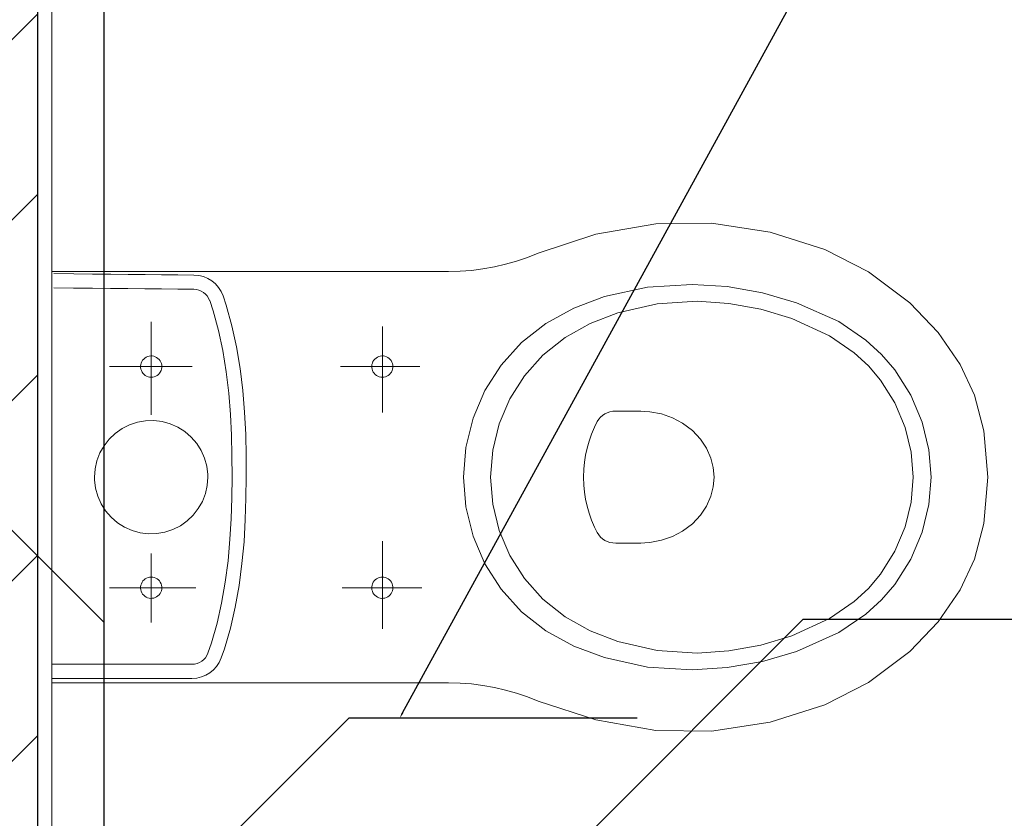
# Model space of a CAD drawing. Header units: millimetres. Extents: x -52968 to 399385, y -141133 to 110561.
# Tile 53 of 146: x 68517 to 69212, y -107174 to -106610. Entities that reach past the tile are written whole.
import ezdxf
from ezdxf import colors
from ezdxf.entities.mleader import LeaderData, LeaderLine
from ezdxf.math import Vec2, Vec3

# ---------------------------------------------------------------- set-up
doc = ezdxf.new("R2010")
doc.units = ezdxf.units.MM
doc.layers.add('_xref', color=250, linetype='Continuous')
for name, color, linetype, lineweight in [('RR_IWK_KS', 19, 'Kanalizacja', 30), ('RR_IWK_opisy', 7, 'Continuous', 0), ('RR_ks_podposadzkowa', 32, 'Kanalizacja', 30), ('SIM-Wegliniec-21.07.2025-Parter$0$Nowe_A-Armatura_Nr_pióra__2', 250, 'Continuous', 0), ('SIM-Wegliniec-21.07.2025-Parter$0$Nowe_A-Posadzki_Nr_pióra__89', 250, 'Continuous', 0), ('SIM-Wegliniec-21.07.2025-Parter$0$Nowe_A-Strefy-Parter_Nr_pióra__94', 250, 'Continuous', 0), ('SIM-Wegliniec-21.07.2025-Parter$0$Nowe_A-Ściany-Działowe', 250, 'Continuous', 0), ('SIM-Wegliniec-21.07.2025-Parter$0$Nowe_A-Ściany-Działowe_Nr_pióra__27', 250, 'Continuous', 0), ('SIM-Wegliniec-21.07.2025-Parter$0$Nowe_A-Ściany-Działowe_Nr_pióra__47', 250, 'Continuous', 0)]:
    doc.layers.add(name, color=color, linetype=linetype, lineweight=lineweight)
doc.styles.add('Garamond', font='GARA.TTF')
doc.styles.get("Standard").update_dxf_attribs({"font": 'arial.ttf'})
doc.linetypes.add('Kanalizacja', pattern='A,25,0,["◄",Standard,S=5,R=0,X=-5,Y=-2.5],0', length=25)

# ---------------------------------------------------------------- blocks, each defined once
blk = doc.blocks.new('SIM-Wegliniec-21.07.2025-Parter')
at = {"layer": 'SIM-Wegliniec-21.07.2025-Parter$0$Nowe_A-Ściany-Działowe', "linetype": 'Continuous', "lineweight": 0}
h = blk.add_hatch(dxfattribs=at)
h.set_pattern_fill('Bloczki_ceramiczne', color=256, style=0, pattern_type=2)
h.set_pattern_definition([(45, (0, 0), (-63.63961, 63.63961), [])])
h.paths.add_polyline_path([(68530.09, -107252.97), (68530.09, -105252.6), (68415.09, -105252.6), (68415.09, -107252.97)])
at = {"layer": 'SIM-Wegliniec-21.07.2025-Parter$0$Nowe_A-Ściany-Działowe', "linetype": 'Continuous', "lineweight": 0, "true_color": 0x000000}
h = blk.add_hatch(dxfattribs=at)
h.set_pattern_fill('Tynk', color=18, style=0, pattern_type=2)
h.set_pattern_definition([(0, (0, 0), (0, 86.60254), [0, -50]), (0, (25, 43.3), (0, 86.60254), [0, -50])])
h.paths.add_polyline_path([(68540.09, -107252.97), (68540.09, -105252.6), (68530.09, -105252.6), (68530.09, -107252.97)])
at = {"layer": 'SIM-Wegliniec-21.07.2025-Parter$0$Nowe_A-Armatura_Nr_pióra__2', "linetype": 'Continuous', "lineweight": 13}
for p, q in [((68923.66, -106761.65), (68965.96, -106754.26)), ((68965.96, -106754.26), (69005.21, -106753.81)), ((69005.21, -106753.81), (69046.57, -106760.19)), ((68883.05, -106774.88), (68923.66, -106761.65)), ((69046.57, -106760.19), (69085.2, -106772.41)), ((68875.48, -106777.92), (68883.05, -106774.88)), ((69085.2, -106772.41), (69115.86, -106788.09)), ((68844.06, -106786.08), (68852.06, -106784.64)), ((68852.06, -106784.64), (68859.97, -106782.8)), ((68859.97, -106782.8), (68867.78, -106780.56)), ((68867.78, -106780.56), (68875.48, -106777.92)), ((68540.09, -106787.94), (68540.09, -106806.07)), ((68540.09, -106787.94), (68575.05, -106787.94)), ((68541.49, -106789.4), (68555.46, -106789.54)), ((68555.46, -106789.54), (68568.78, -106789.67)), ((68568.78, -106789.67), (68581.54, -106789.8)), ((68575.05, -106787.94), (68610, -106787.94)), ((68581.54, -106789.8), (68593.83, -106789.92)), ((68593.83, -106789.92), (68605.76, -106790.04)), ((68605.76, -106790.04), (68617.4, -106790.15)), ((68610, -106787.94), (68644.96, -106787.94)), ((68617.4, -106790.15), (68628.85, -106790.26)), ((68628.85, -106790.26), (68640.22, -106790.37)), ((68640.22, -106790.37), (68643.63, -106790.67)), ((68643.63, -106790.67), (68646.9, -106791.48)), ((68644.96, -106787.94), (68679.91, -106787.94)), ((68646.9, -106791.48), (68649.97, -106792.76)), ((68679.91, -106787.94), (68714.87, -106787.94)), ((68714.87, -106787.94), (68749.83, -106787.94)), ((68749.83, -106787.94), (68784.78, -106787.94)), ((68784.78, -106787.94), (68819.74, -106787.94)), ((68819.74, -106787.94), (68827.89, -106787.73)), ((68827.89, -106787.73), (68836, -106787.11)), ((68836, -106787.11), (68844.06, -106786.08)), ((69115.86, -106788.09), (69144.96, -106809.93)), ((68649.97, -106792.76), (68652.8, -106794.48)), ((68652.8, -106794.48), (68655.35, -106796.61)), ((68655.35, -106796.61), (68657.55, -106799.1)), ((68991.51, -106796.94), (68960.17, -106798.93)), ((69016.24, -106798.57), (68991.51, -106796.94)), ((68541.39, -106799.4), (68555.36, -106799.54)), ((68555.36, -106799.54), (68568.68, -106799.67)), ((68568.68, -106799.67), (68581.44, -106799.8)), ((68581.44, -106799.8), (68593.73, -106799.92)), ((68593.73, -106799.92), (68605.66, -106800.03)), ((68605.66, -106800.03), (68617.3, -106800.15)), ((68617.3, -106800.15), (68628.76, -106800.26)), ((68628.76, -106800.26), (68640.12, -106800.37)), ((68640.12, -106800.37), (68641.98, -106800.54)), ((68641.98, -106800.54), (68643.76, -106800.98)), ((68643.76, -106800.98), (68645.44, -106801.68)), ((68645.44, -106801.68), (68646.99, -106802.61)), ((68646.99, -106802.61), (68648.37, -106803.77)), ((68648.37, -106803.77), (68649.57, -106805.13)), ((68649.57, -106805.13), (68650.57, -106806.68)), ((68657.55, -106799.1), (68659.37, -106801.93)), ((68659.37, -106801.93), (68660.75, -106805.07)), ((68662.91, -106811.51), (68660.76, -106805.08)), ((68960.17, -106798.93), (68929.63, -106805.62)), ((69041.1, -106802.9), (69016.24, -106798.57)), ((69065.24, -106809.89), (69041.1, -106802.9)), ((68540.09, -106806.07), (68540.09, -106824.19)), ((68650.57, -106806.68), (68651.32, -106808.39)), ((68653.72, -106815.61), (68651.34, -106808.44)), ((68667.01, -106826.1), (68662.91, -106811.51)), ((68929.63, -106805.62), (68908.1, -106813.72)), ((68966.77, -106810.75), (68939.17, -106817.02)), ((68995.1, -106808.86), (68966.77, -106810.75)), ((69017.45, -106810.39), (68995.1, -106808.86)), ((69039.92, -106814.44), (69017.45, -106810.39)), ((69094.87, -106823.26), (69065.24, -106809.89)), ((69144.96, -106809.93), (69165.11, -106830.93)), ((68657.56, -106829.6), (68653.72, -106815.61)), ((68908.1, -106813.72), (68888.41, -106824.5)), ((68939.17, -106817.02), (68919.71, -106824.56)), ((69061.74, -106820.95), (69039.92, -106814.44)), ((68540.09, -106824.19), (68540.09, -106842.32)), ((68610.09, -106852.96), (68610.09, -106823.45)), ((68670.19, -106841.03), (68667.01, -106826.1)), ((68888.41, -106824.5), (68871.17, -106837.97)), ((68919.71, -106824.56), (68901.92, -106834.51)), ((69088.52, -106833.32), (69061.74, -106820.95)), ((69114.09, -106836.27), (69094.87, -106823.26)), ((68660.52, -106843.69), (68657.56, -106829.6)), ((68773.09, -106834.16), (68773.09, -106826.57)), ((69165.11, -106830.93), (69180.45, -106853.4)), ((68773.09, -106841.74), (68773.09, -106834.16)), ((68871.17, -106837.97), (68856.77, -106853.93)), ((68901.92, -106834.51), (68886.33, -106846.85)), ((69105.89, -106845.27), (69088.52, -106833.32)), ((69125.05, -106846.32), (69114.09, -106836.27)), ((68540.09, -106842.32), (68540.09, -106860.44)), ((68663.02, -106858.64), (68660.52, -106843.69)), ((68672.79, -106856.34), (68670.19, -106841.03)), ((68773.09, -106849.33), (68773.09, -106841.74)), ((68886.33, -106846.85), (68873.32, -106861.39)), ((69115.8, -106854.44), (69105.89, -106845.27)), ((69134.48, -106857.3), (69125.05, -106846.32)), ((68602.74, -106853.48), (68602.6, -106854.58)), ((68603.04, -106852.42), (68602.74, -106853.48)), ((68603.48, -106851.41), (68603.04, -106852.42)), ((68604.07, -106850.48), (68603.48, -106851.41)), ((68604.79, -106849.64), (68604.07, -106850.48)), ((68605.62, -106848.92), (68604.79, -106849.64)), ((68606.56, -106848.34), (68605.62, -106848.92)), ((68607.57, -106847.89), (68606.56, -106848.34)), ((68608.63, -106847.59), (68607.57, -106847.89)), ((68609.72, -106847.45), (68608.63, -106847.59)), ((68610.82, -106847.48), (68609.72, -106847.45)), ((68610.09, -106870.48), (68610.09, -106852.96)), ((68611.91, -106847.67), (68610.82, -106847.48)), ((68612.96, -106848.02), (68611.91, -106847.67)), ((68613.94, -106848.52), (68612.96, -106848.02)), ((68614.85, -106849.15), (68613.94, -106848.52)), ((68615.65, -106849.91), (68614.85, -106849.15)), ((68616.32, -106850.78), (68615.65, -106849.91)), ((68616.86, -106851.74), (68616.32, -106850.78)), ((68617.26, -106852.77), (68616.86, -106851.74)), ((68617.51, -106853.84), (68617.26, -106852.77)), ((68617.59, -106854.94), (68617.51, -106853.84)), ((68765.74, -106853.48), (68765.6, -106854.57)), ((68766.04, -106852.42), (68765.74, -106853.48)), ((68766.48, -106851.41), (68766.04, -106852.42)), ((68767.07, -106850.47), (68766.48, -106851.41)), ((68767.79, -106849.64), (68767.07, -106850.47)), ((68768.62, -106848.92), (68767.79, -106849.64)), ((68769.56, -106848.33), (68768.62, -106848.92)), ((68770.57, -106847.89), (68769.56, -106848.33)), ((68771.63, -106847.59), (68770.57, -106847.89)), ((68772.72, -106847.45), (68771.63, -106847.59)), ((68773.82, -106847.48), (68772.72, -106847.45)), ((68773.09, -106856.91), (68773.09, -106849.33)), ((68774.91, -106847.67), (68773.82, -106847.48)), ((68775.96, -106848.02), (68774.91, -106847.67)), ((68776.94, -106848.51), (68775.96, -106848.02)), ((68777.85, -106849.14), (68776.94, -106848.51)), ((68778.65, -106849.9), (68777.85, -106849.14)), ((68779.32, -106850.77), (68778.65, -106849.9)), ((68779.86, -106851.74), (68779.32, -106850.77)), ((68780.26, -106852.77), (68779.86, -106851.74)), ((68780.51, -106853.84), (68780.26, -106852.77)), ((68780.59, -106854.94), (68780.51, -106853.84)), ((68856.77, -106853.93), (68845.37, -106871.91)), ((69180.45, -106853.4), (69190.54, -106875.16)), ((68540.09, -106860.44), (68540.09, -106878.57)), ((68580.62, -106854.94), (68587.91, -106854.94)), ((68587.91, -106854.94), (68595.2, -106854.94)), ((68595.2, -106854.94), (68602.5, -106854.94)), ((68602.5, -106854.94), (68609.79, -106854.94)), ((68602.6, -106854.58), (68602.63, -106855.68)), ((68602.63, -106855.68), (68602.82, -106856.76)), ((68602.82, -106856.76), (68603.17, -106857.81)), ((68603.17, -106857.81), (68603.66, -106858.8)), ((68603.66, -106858.8), (68604.29, -106859.7)), ((68604.29, -106859.7), (68605.05, -106860.5)), ((68605.05, -106860.5), (68605.92, -106861.17)), ((68609.79, -106854.94), (68617.08, -106854.94)), ((68614.26, -106861.17), (68615.13, -106860.5)), ((68615.13, -106860.5), (68615.88, -106859.7)), ((68615.88, -106859.7), (68616.52, -106858.8)), ((68616.52, -106858.8), (68617.01, -106857.81)), ((68617.01, -106857.81), (68617.36, -106856.76)), ((68617.08, -106854.94), (68624.37, -106854.94)), ((68617.36, -106856.76), (68617.55, -106855.68)), ((68617.55, -106855.68), (68617.59, -106854.94)), ((68624.37, -106854.94), (68631.66, -106854.94)), ((68631.66, -106854.94), (68638.95, -106854.94)), ((68664.84, -106873.68), (68663.02, -106858.64)), ((68674.7, -106871.73), (68672.79, -106856.34)), ((68743.62, -106854.94), (68750.61, -106854.94)), ((68750.61, -106854.94), (68757.59, -106854.94)), ((68757.59, -106854.94), (68764.58, -106854.94)), ((68764.58, -106854.94), (68771.57, -106854.94)), ((68765.6, -106854.57), (68765.63, -106855.67)), ((68765.63, -106855.67), (68765.82, -106856.76)), ((68765.82, -106856.76), (68766.17, -106857.81)), ((68766.17, -106857.81), (68766.66, -106858.79)), ((68766.66, -106858.79), (68767.29, -106859.7)), ((68767.29, -106859.7), (68768.05, -106860.5)), ((68768.05, -106860.5), (68768.92, -106861.17)), ((68771.57, -106854.94), (68778.55, -106854.94)), ((68773.09, -106864.49), (68773.09, -106856.91)), ((68777.26, -106861.17), (68778.13, -106860.5)), ((68778.13, -106860.5), (68778.88, -106859.7)), ((68778.55, -106854.94), (68785.54, -106854.94)), ((68778.88, -106859.7), (68779.52, -106858.79)), ((68779.52, -106858.79), (68780.01, -106857.81)), ((68780.01, -106857.81), (68780.36, -106856.76)), ((68780.36, -106856.76), (68780.55, -106855.67)), ((68780.55, -106855.67), (68780.59, -106854.94)), ((68785.54, -106854.94), (68792.52, -106854.94)), ((68792.52, -106854.94), (68799.51, -106854.94)), ((69124.32, -106864.44), (69115.8, -106854.44)), ((69145.8, -106875.14), (69134.48, -106857.3)), ((68605.92, -106861.17), (68606.89, -106861.71)), ((68606.89, -106861.71), (68607.92, -106862.11)), ((68607.92, -106862.11), (68608.99, -106862.36)), ((68608.99, -106862.36), (68610.09, -106862.44)), ((68610.09, -106862.44), (68611.19, -106862.36)), ((68611.19, -106862.36), (68612.26, -106862.11)), ((68612.26, -106862.11), (68613.29, -106861.71)), ((68613.29, -106861.71), (68614.26, -106861.17)), ((68768.92, -106861.17), (68769.89, -106861.71)), ((68769.89, -106861.71), (68770.92, -106862.11)), ((68770.92, -106862.11), (68771.99, -106862.36)), ((68771.99, -106862.36), (68773.09, -106862.44)), ((68773.09, -106862.44), (68774.19, -106862.36)), ((68773.09, -106872.08), (68773.09, -106864.49)), ((68774.19, -106862.36), (68775.26, -106862.11)), ((68775.26, -106862.11), (68776.29, -106861.71)), ((68776.29, -106861.71), (68777.26, -106861.17)), ((68873.32, -106861.39), (68863.01, -106877.72)), ((69134.55, -106880.63), (69124.32, -106864.44)), ((68610.09, -106888.99), (68610.09, -106870.48)), ((68666.07, -106888.8), (68664.84, -106873.68)), ((68675.99, -106887.19), (68674.7, -106871.73)), ((68773.09, -106879.66), (68773.09, -106872.08)), ((68845.37, -106871.91), (68837.07, -106891.41)), ((68540.09, -106878.57), (68540.09, -106896.69)), ((68773.09, -106887.24), (68773.09, -106879.66)), ((68863.01, -106877.72), (68855.52, -106895.38)), ((69141.77, -106897.8), (69134.55, -106880.63)), ((69153.79, -106894.09), (69145.8, -106875.14)), ((69190.54, -106875.16), (69197.34, -106900.34)), ((68666.74, -106903.28), (68666.07, -106888.8)), ((68676.73, -106902.9), (68675.99, -106887.19)), ((68928.35, -106889.41), (68929.95, -106888.35)), ((68929.95, -106888.35), (68931.71, -106887.5)), ((68931.71, -106887.5), (68933.6, -106886.89)), ((68933.6, -106886.89), (68935.62, -106886.51)), ((68935.62, -106886.51), (68937.74, -106886.39)), ((68939.94, -106886.39), (68937.74, -106886.39)), ((68942.13, -106886.39), (68939.94, -106886.39)), ((68944.33, -106886.39), (68942.13, -106886.39)), ((68946.53, -106886.39), (68944.33, -106886.39)), ((68948.72, -106886.39), (68946.53, -106886.39)), ((68950.92, -106886.39), (68948.72, -106886.39)), ((68953.11, -106886.39), (68950.92, -106886.39)), ((68955.31, -106886.39), (68953.11, -106886.39)), ((68961.69, -106886.81), (68954.64, -106886.38)), ((68969.85, -106888.39), (68961.69, -106886.81)), ((68977.62, -106891.1), (68969.85, -106888.39)), ((68594.8, -106896.03), (68600.39, -106894.17)), ((68600.39, -106894.17), (68606.18, -106893.14)), ((68606.18, -106893.14), (68612.05, -106892.99)), ((68612.05, -106892.99), (68617.88, -106893.73)), ((68617.88, -106893.73), (68623.55, -106895.32)), ((68623.55, -106895.32), (68628.93, -106897.7)), ((68837.07, -106891.41), (68832.01, -106911.92)), ((68855.52, -106895.38), (68850.94, -106913.94)), ((68922.75, -106897.67), (68924.67, -106893.8)), ((68924.67, -106893.8), (68925.69, -106892.15)), ((68925.69, -106892.15), (68926.92, -106890.68)), ((68926.92, -106890.68), (68928.35, -106889.41)), ((68984.81, -106894.87), (68977.62, -106891.1)), ((68991.68, -106900.02), (68984.81, -106894.87)), ((69158.53, -106913.56), (69153.79, -106894.09)), ((68540.09, -106896.69), (68540.09, -106914.82)), ((68580.46, -106906.08), (68584.71, -106902.03)), ((68584.71, -106902.03), (68589.53, -106898.67)), ((68589.53, -106898.67), (68594.8, -106896.03)), ((68628.93, -106897.7), (68633.92, -106900.83)), ((68633.92, -106900.83), (68638.37, -106904.66)), ((68918.87, -106907.61), (68920.61, -106902.68)), ((68920.61, -106902.68), (68922.75, -106897.67)), ((68997.47, -106906.13), (68991.68, -106900.02)), ((69146.05, -106915.41), (69141.77, -106897.8)), ((69197.34, -106900.34), (69200.09, -106932.94)), ((68576.86, -106910.73), (68580.46, -106906.08)), ((68638.37, -106904.66), (68642.2, -106909.12)), ((68642.2, -106909.12), (68645.33, -106914.1)), ((68667.05, -106917.97), (68666.74, -106903.28)), ((68677.05, -106917.84), (68676.73, -106902.9)), ((68917.5, -106912.53), (68918.87, -106907.61)), ((69001.72, -106912.52), (68997.47, -106906.13)), ((68540.09, -106914.82), (68540.09, -106932.94)), ((68571.85, -106921.35), (68573.97, -106915.86)), ((68573.97, -106915.86), (68576.86, -106910.73)), ((68645.33, -106914.1), (68647.71, -106919.49)), ((68832.01, -106911.92), (68830.3, -106932.94)), ((68850.94, -106913.94), (68849.39, -106932.94)), ((68916.44, -106917.48), (68917.5, -106912.53)), ((69004.77, -106919.43), (69001.72, -106912.52)), ((69147.47, -106932.94), (69146.05, -106915.41)), ((69160.09, -106932.94), (69158.53, -106913.56)), ((68570.54, -106927.09), (68571.85, -106921.35)), ((68647.71, -106919.49), (68649.3, -106925.15)), ((68667.09, -106932.79), (68667.05, -106917.97)), ((68677.09, -106932.89), (68677.05, -106917.84)), ((68915.19, -106927.25), (68915.67, -106922.43)), ((68915.67, -106922.43), (68916.44, -106917.48)), ((69006.46, -106926.11), (69004.77, -106919.43)), ((68570.09, -106932.94), (68570.54, -106927.09)), ((68649.3, -106925.15), (68650.04, -106930.98)), ((68914.98, -106932.94), (68915.19, -106927.25)), ((69007.03, -106932.94), (69006.46, -106926.11)), ((68540.09, -106951.07), (68540.09, -106932.94)), ((68570.14, -106934.9), (68570.09, -106932.94)), ((68570.88, -106940.73), (68570.14, -106934.9)), ((68650.09, -106932.94), (68649.64, -106938.8)), ((68650.04, -106930.98), (68650.09, -106932.94)), ((68667.09, -106932.79), (68666.9, -106947.62)), ((68677.09, -106932.79), (68676.9, -106947.84)), ((68832.01, -106953.96), (68830.3, -106932.94)), ((68850.94, -106951.94), (68849.39, -106932.94)), ((68914.98, -106932.94), (68915.19, -106938.63)), ((69007.03, -106932.94), (69006.46, -106939.77)), ((69147.47, -106932.94), (69146.05, -106950.47)), ((69160.09, -106932.94), (69158.53, -106952.32)), ((69197.34, -106965.54), (69200.09, -106932.94)), ((68572.47, -106946.4), (68570.88, -106940.73)), ((68649.64, -106938.8), (68648.33, -106944.53)), ((68915.19, -106938.63), (68915.67, -106943.45)), ((68915.67, -106943.45), (68916.44, -106948.4)), ((69006.46, -106939.77), (69004.77, -106946.46)), ((68540.09, -106969.19), (68540.09, -106951.07)), ((68574.85, -106951.78), (68572.47, -106946.4)), ((68646.21, -106950.03), (68643.32, -106955.16)), ((68648.33, -106944.53), (68646.21, -106950.03)), ((68666.9, -106947.62), (68666.45, -106962.3)), ((68676.9, -106947.84), (68676.44, -106962.77)), ((68916.44, -106948.4), (68917.5, -106953.35)), ((69004.77, -106946.46), (69001.72, -106953.36)), ((69146.05, -106950.47), (69141.77, -106968.08)), ((68577.98, -106956.77), (68574.85, -106951.78)), ((68581.81, -106961.22), (68577.98, -106956.77)), ((68643.32, -106955.16), (68639.72, -106959.8)), ((68837.07, -106974.47), (68832.01, -106953.96)), ((68855.52, -106970.5), (68850.94, -106951.94)), ((68917.5, -106953.35), (68918.87, -106958.27)), ((69001.72, -106953.36), (68997.47, -106959.75)), ((69158.53, -106952.32), (69153.79, -106971.79)), ((68586.26, -106965.05), (68581.81, -106961.22)), ((68591.25, -106968.18), (68586.26, -106965.05)), ((68635.47, -106963.85), (68630.64, -106967.22)), ((68639.72, -106959.8), (68635.47, -106963.85)), ((68666.45, -106962.3), (68665.63, -106976.77)), ((68676.44, -106962.77), (68675.54, -106978.48)), ((68918.87, -106958.27), (68920.61, -106963.2)), ((68920.61, -106963.2), (68922.75, -106968.21)), ((68997.47, -106959.75), (68991.68, -106965.86)), ((68540.09, -106987.32), (68540.09, -106969.19)), ((68596.63, -106970.56), (68591.25, -106968.18)), ((68602.3, -106972.15), (68596.63, -106970.56)), ((68619.79, -106971.71), (68614, -106972.74)), ((68625.38, -106969.85), (68619.79, -106971.71)), ((68630.64, -106967.22), (68625.38, -106969.85)), ((68863.01, -106988.16), (68855.52, -106970.5)), ((68922.75, -106968.21), (68924.67, -106972.08)), ((68924.67, -106972.08), (68925.69, -106973.73)), ((68984.81, -106971.01), (68977.62, -106974.78)), ((68991.68, -106965.86), (68984.81, -106971.01)), ((69141.77, -106968.08), (69134.55, -106985.25)), ((69153.79, -106971.79), (69145.8, -106990.74)), ((69190.54, -106990.72), (69197.34, -106965.54)), ((68608.13, -106972.89), (68602.3, -106972.15)), ((68614, -106972.74), (68608.13, -106972.89)), ((68665.63, -106976.77), (68664.26, -106991.88)), ((68675.54, -106978.48), (68674.1, -106993.92)), ((68773.09, -106985.8), (68773.09, -106978.07)), ((68845.37, -106993.97), (68837.07, -106974.47)), ((68925.69, -106973.73), (68926.92, -106975.2)), ((68926.92, -106975.2), (68928.35, -106976.47)), ((68928.35, -106976.47), (68929.95, -106977.53)), ((68929.95, -106977.53), (68931.71, -106978.38)), ((68931.71, -106978.38), (68933.6, -106978.99)), ((68933.6, -106978.99), (68935.62, -106979.37)), ((68961.69, -106979.07), (68954.64, -106979.5)), ((68969.85, -106977.49), (68961.69, -106979.07)), ((68977.62, -106974.78), (68969.85, -106977.49)), ((68773.09, -106993.53), (68773.09, -106985.8)), ((68935.62, -106979.37), (68937.74, -106979.49)), ((68939.94, -106979.49), (68937.74, -106979.49)), ((68942.13, -106979.49), (68939.94, -106979.49)), ((68944.33, -106979.49), (68942.13, -106979.49)), ((68946.53, -106979.49), (68944.33, -106979.49)), ((68948.72, -106979.49), (68946.53, -106979.49)), ((68950.92, -106979.49), (68948.72, -106979.49)), ((68953.11, -106979.49), (68950.92, -106979.49)), ((68955.31, -106979.49), (68953.11, -106979.49)), ((69134.55, -106985.25), (69124.32, -107001.44)), ((68540.09, -107005.44), (68540.09, -106987.32)), ((68610.09, -106988.54), (68610.09, -106986.75)), ((68610.09, -107006.05), (68610.09, -106988.54)), ((68664.26, -106991.88), (68662.29, -107006.9)), ((68873.32, -107004.49), (68863.01, -106988.16)), ((69145.8, -106990.74), (69134.48, -107008.58)), ((69180.45, -107012.48), (69190.54, -106990.72)), ((68674.1, -106993.92), (68672.04, -107009.3)), ((68773.09, -107001.26), (68773.09, -106993.53)), ((68856.77, -107011.95), (68845.37, -106993.97)), ((68540.09, -107023.57), (68540.09, -107005.44)), ((68603.66, -107007.09), (68604.29, -107006.18)), ((68604.29, -107006.18), (68605.05, -107005.38)), ((68605.05, -107005.38), (68605.92, -107004.71)), ((68605.92, -107004.71), (68606.89, -107004.17)), ((68606.89, -107004.17), (68607.92, -107003.77)), ((68607.92, -107003.77), (68608.99, -107003.52)), ((68608.99, -107003.52), (68610.09, -107003.44)), ((68610.09, -107003.44), (68611.19, -107003.52)), ((68610.09, -107035.57), (68610.09, -107006.05)), ((68611.19, -107003.52), (68612.26, -107003.77)), ((68612.26, -107003.77), (68613.29, -107004.17)), ((68613.29, -107004.17), (68614.26, -107004.71)), ((68614.26, -107004.71), (68615.13, -107005.38)), ((68615.13, -107005.38), (68615.88, -107006.18)), ((68615.88, -107006.18), (68616.52, -107007.09)), ((68766.66, -107007.09), (68767.29, -107006.18)), ((68767.29, -107006.18), (68768.05, -107005.38)), ((68768.05, -107005.38), (68768.92, -107004.71)), ((68768.92, -107004.71), (68769.89, -107004.17)), ((68769.89, -107004.17), (68770.92, -107003.77)), ((68770.92, -107003.77), (68771.99, -107003.52)), ((68771.99, -107003.52), (68773.09, -107003.44)), ((68773.09, -107008.99), (68773.09, -107001.26)), ((68773.09, -107003.44), (68774.19, -107003.52)), ((68774.19, -107003.52), (68775.26, -107003.77)), ((68775.26, -107003.77), (68776.29, -107004.17)), ((68776.29, -107004.17), (68777.26, -107004.71)), ((68777.26, -107004.71), (68778.13, -107005.38)), ((68778.13, -107005.38), (68778.88, -107006.18)), ((68778.88, -107006.18), (68779.52, -107007.09)), ((68886.33, -107019.03), (68873.32, -107004.49)), ((69124.32, -107001.44), (69115.8, -107011.44)), ((68580.62, -107010.94), (68588.25, -107010.94)), ((68588.25, -107010.94), (68595.88, -107010.94)), ((68595.88, -107010.94), (68603.51, -107010.94)), ((68602.6, -107011.31), (68602.63, -107010.21)), ((68602.74, -107012.4), (68602.6, -107011.31)), ((68602.63, -107010.21), (68602.82, -107009.12)), ((68603.04, -107013.46), (68602.74, -107012.4)), ((68602.82, -107009.12), (68603.17, -107008.07)), ((68603.48, -107014.47), (68603.04, -107013.46)), ((68603.17, -107008.07), (68603.66, -107007.09)), ((68603.51, -107010.94), (68611.15, -107010.94)), ((68611.15, -107010.94), (68618.78, -107010.94)), ((68616.52, -107007.09), (68617.01, -107008.07)), ((68617.26, -107013.11), (68616.86, -107014.14)), ((68617.01, -107008.07), (68617.36, -107009.12)), ((68617.51, -107012.04), (68617.26, -107013.11)), ((68617.36, -107009.12), (68617.55, -107010.21)), ((68617.59, -107010.94), (68617.51, -107012.04)), ((68617.55, -107010.21), (68617.59, -107010.94)), ((68618.78, -107010.94), (68626.41, -107010.94)), ((68626.41, -107010.94), (68634.04, -107010.94)), ((68634.04, -107010.94), (68641.67, -107010.94)), ((68662.29, -107006.9), (68659.65, -107021.83)), ((68672.04, -107009.3), (68669.29, -107024.58)), ((68744.64, -107010.94), (68751.67, -107010.94)), ((68751.67, -107010.94), (68758.69, -107010.94)), ((68758.69, -107010.94), (68765.72, -107010.94)), ((68765.6, -107011.31), (68765.63, -107010.21)), ((68765.74, -107012.4), (68765.6, -107011.31)), ((68765.63, -107010.21), (68765.82, -107009.12)), ((68765.72, -107010.94), (68772.75, -107010.94)), ((68766.04, -107013.46), (68765.74, -107012.4)), ((68765.82, -107009.12), (68766.17, -107008.07)), ((68766.48, -107014.47), (68766.04, -107013.46)), ((68766.17, -107008.07), (68766.66, -107007.09)), ((68772.75, -107010.94), (68779.78, -107010.94)), ((68773.09, -107016.72), (68773.09, -107008.99)), ((68779.52, -107007.09), (68780.01, -107008.07)), ((68779.78, -107010.94), (68786.81, -107010.94)), ((68780.26, -107013.11), (68779.86, -107014.14)), ((68780.01, -107008.07), (68780.36, -107009.12)), ((68780.51, -107012.04), (68780.26, -107013.11)), ((68780.36, -107009.12), (68780.55, -107010.21)), ((68780.59, -107010.94), (68780.51, -107012.04)), ((68780.55, -107010.21), (68780.59, -107010.94)), ((68786.81, -107010.94), (68793.84, -107010.94)), ((68793.84, -107010.94), (68800.86, -107010.94)), ((68871.17, -107027.91), (68856.77, -107011.95)), ((69115.8, -107011.44), (69105.89, -107020.61)), ((69134.48, -107008.58), (69125.05, -107019.56)), ((69165.11, -107034.95), (69180.45, -107012.48)), ((68604.07, -107015.41), (68603.48, -107014.47)), ((68604.79, -107016.24), (68604.07, -107015.41)), ((68605.62, -107016.96), (68604.79, -107016.24)), ((68606.56, -107017.55), (68605.62, -107016.96)), ((68607.57, -107017.99), (68606.56, -107017.55)), ((68608.63, -107018.29), (68607.57, -107017.99)), ((68609.72, -107018.43), (68608.63, -107018.29)), ((68610.82, -107018.4), (68609.72, -107018.43)), ((68611.91, -107018.21), (68610.82, -107018.4)), ((68612.96, -107017.86), (68611.91, -107018.21)), ((68613.94, -107017.37), (68612.96, -107017.86)), ((68614.85, -107016.74), (68613.94, -107017.37)), ((68615.65, -107015.98), (68614.85, -107016.74)), ((68616.32, -107015.11), (68615.65, -107015.98)), ((68616.86, -107014.14), (68616.32, -107015.11)), ((68767.07, -107015.41), (68766.48, -107014.47)), ((68767.79, -107016.24), (68767.07, -107015.41)), ((68768.62, -107016.96), (68767.79, -107016.24)), ((68769.56, -107017.55), (68768.62, -107016.96)), ((68770.57, -107017.99), (68769.56, -107017.55)), ((68771.63, -107018.29), (68770.57, -107017.99)), ((68772.72, -107018.43), (68771.63, -107018.29)), ((68773.82, -107018.4), (68772.72, -107018.43)), ((68773.09, -107024.45), (68773.09, -107016.72)), ((68774.91, -107018.21), (68773.82, -107018.4)), ((68775.96, -107017.86), (68774.91, -107018.21)), ((68776.94, -107017.37), (68775.96, -107017.86)), ((68777.85, -107016.74), (68776.94, -107017.37)), ((68778.65, -107015.98), (68777.85, -107016.74)), ((68779.32, -107015.11), (68778.65, -107015.98)), ((68779.86, -107014.14), (68779.32, -107015.11)), ((68901.92, -107031.37), (68886.33, -107019.03)), ((69105.89, -107020.61), (69088.52, -107032.56)), ((69125.05, -107019.56), (69114.09, -107029.61)), ((68540.09, -107041.69), (68540.09, -107023.57)), ((68659.65, -107021.83), (68656.55, -107035.88)), ((68669.29, -107024.58), (68665.96, -107039.48)), ((68773.09, -107032.18), (68773.09, -107024.45)), ((68773.09, -107039.91), (68773.09, -107032.18)), ((68888.41, -107041.38), (68871.17, -107027.91)), ((68919.71, -107041.32), (68901.92, -107031.37)), ((69088.52, -107032.56), (69061.74, -107044.93)), ((69114.09, -107029.61), (69094.87, -107042.62)), ((68656.55, -107035.88), (68652.57, -107049.84)), ((68665.96, -107039.48), (68661.72, -107054.03)), ((68908.1, -107052.16), (68888.41, -107041.38)), ((68939.17, -107048.86), (68919.71, -107041.32)), ((69144.96, -107055.95), (69165.11, -107034.95)), ((68540.09, -107059.82), (68540.09, -107041.69)), ((69061.74, -107044.93), (69039.92, -107051.44)), ((69094.87, -107042.62), (69065.24, -107055.99)), ((68652.57, -107049.84), (68650.12, -107056.98)), ((68661.72, -107054.03), (68659.51, -107060.44)), ((68929.63, -107060.26), (68908.1, -107052.16)), ((68966.77, -107055.13), (68939.17, -107048.86)), ((68995.1, -107057.02), (68966.77, -107055.13)), ((69039.92, -107051.44), (69017.45, -107055.49)), ((68540.09, -107077.94), (68540.09, -107059.82)), ((68645.71, -107062.77), (68647.11, -107061.62)), ((68647.11, -107061.62), (68648.32, -107060.27)), ((68648.32, -107060.27), (68649.33, -107058.74)), ((68649.33, -107058.74), (68650.1, -107057.04)), ((68658.09, -107063.57), (68659.5, -107060.45)), ((68960.17, -107066.95), (68929.63, -107060.26)), ((69017.45, -107055.49), (68995.1, -107057.02)), ((69065.24, -107055.99), (69041.1, -107062.98)), ((69115.86, -107077.79), (69144.96, -107055.95)), ((68540.09, -107064.94), (68554.06, -107064.94)), ((68554.06, -107064.94), (68567.38, -107064.94)), ((68567.38, -107064.94), (68580.14, -107064.94)), ((68580.14, -107064.94), (68592.43, -107064.94)), ((68592.43, -107064.94), (68604.36, -107064.94)), ((68604.36, -107064.94), (68616, -107064.94)), ((68616, -107064.94), (68627.46, -107064.94)), ((68627.46, -107064.94), (68638.82, -107064.94)), ((68638.82, -107064.94), (68640.69, -107064.8)), ((68640.69, -107064.8), (68642.47, -107064.37)), ((68642.47, -107064.37), (68644.16, -107063.69)), ((68644.16, -107063.69), (68645.71, -107062.77)), ((68651.45, -107070.96), (68654.01, -107068.86)), ((68654.01, -107068.86), (68656.24, -107066.38)), ((68656.24, -107066.38), (68658.09, -107063.57)), ((68991.51, -107068.94), (68960.17, -107066.95)), ((69016.24, -107067.31), (68991.51, -107068.94)), ((69041.1, -107062.98), (69016.24, -107067.31)), ((68540.09, -107074.94), (68554.06, -107074.94)), ((68554.06, -107074.94), (68567.38, -107074.94)), ((68567.38, -107074.94), (68580.14, -107074.94)), ((68580.14, -107074.94), (68592.43, -107074.94)), ((68592.43, -107074.94), (68604.36, -107074.94)), ((68604.36, -107074.94), (68616, -107074.94)), ((68616, -107074.94), (68627.46, -107074.94)), ((68627.46, -107074.94), (68638.82, -107074.94)), ((68638.82, -107074.94), (68642.24, -107074.67)), ((68642.24, -107074.67), (68645.51, -107073.9)), ((68645.51, -107073.9), (68648.6, -107072.65)), ((68648.6, -107072.65), (68651.45, -107070.96)), ((68540.09, -107077.94), (68575.05, -107077.94)), ((68575.05, -107077.94), (68610, -107077.94)), ((68610, -107077.94), (68644.96, -107077.94)), ((68644.96, -107077.94), (68679.91, -107077.94)), ((68679.91, -107077.94), (68714.87, -107077.94)), ((68714.87, -107077.94), (68749.83, -107077.94)), ((68749.83, -107077.94), (68784.78, -107077.94)), ((68784.78, -107077.94), (68819.74, -107077.94)), ((68819.74, -107077.94), (68827.89, -107078.15)), ((68827.89, -107078.15), (68836, -107078.77)), ((68836, -107078.77), (68844.06, -107079.8)), ((68844.06, -107079.8), (68852.06, -107081.24)), ((68852.06, -107081.24), (68859.97, -107083.08)), ((68859.97, -107083.08), (68867.78, -107085.32)), ((69085.2, -107093.47), (69115.86, -107077.79)), ((68867.78, -107085.32), (68875.48, -107087.96)), ((68875.48, -107087.96), (68883.05, -107091)), ((68883.05, -107091), (68923.66, -107104.23)), ((69046.57, -107105.69), (69085.2, -107093.47)), ((68923.66, -107104.23), (68965.96, -107111.62)), ((69005.21, -107112.08), (69046.57, -107105.69)), ((68965.96, -107111.62), (69005.21, -107112.08))]:
    blk.add_line(p, q, dxfattribs=at)
at = {"layer": 'SIM-Wegliniec-21.07.2025-Parter$0$Nowe_A-Posadzki_Nr_pióra__89', "linetype": 'Continuous', "lineweight": 13, "flags": 128}
blk.add_lwpolyline([(68540.09, -108367.6), (70380.07, -108367.6), (70380.07, -105252.6), (68540.09, -105252.6)], close=True, dxfattribs=at)
at = {"layer": 'SIM-Wegliniec-21.07.2025-Parter$0$Nowe_A-Strefy-Parter_Nr_pióra__94', "linetype": 'Continuous', "lineweight": 13, "flags": 128}
blk.add_lwpolyline([(70370.07, -105252.6), (68540.09, -105252.6), (68540.09, -107252.97), (68920.09, -107252.97), (68920.09, -108357.6), (70370.07, -108357.6)], close=True, dxfattribs=at)
at = {"layer": 'SIM-Wegliniec-21.07.2025-Parter$0$Nowe_A-Ściany-Działowe_Nr_pióra__27', "linetype": 'Continuous', "lineweight": 25}
blk.add_line((68530.09, -107252.97), (68530.09, -105252.6), dxfattribs=at)
at = {"layer": 'SIM-Wegliniec-21.07.2025-Parter$0$Nowe_A-Ściany-Działowe_Nr_pióra__47', "linetype": 'Continuous', "lineweight": 15, "flags": 128}
blk.add_lwpolyline([(68540.09, -107252.97), (68540.09, -105252.6)], dxfattribs=at)

msp = doc.modelspace()

# ---------------------------------------------------------------- block references
at = {"layer": '_xref'}
msp.add_blockref('SIM-Wegliniec-21.07.2025-Parter', (0, 0), dxfattribs=at)

# ---------------------------------------------------------------- next in the draw order: linework, layer by layer
at = {"layer": 'RR_IWK_KS', "ltscale": 30}
for p, q in [((68576.92, -107035.49), (68476.92, -106935.49)), ((68649.6, -107202.79), (68749.6, -107102.79)), ((68749.6, -107102.79), (68952.85, -107102.79))]:
    msp.add_line(p, q, dxfattribs=at)
at = {"layer": 'RR_ks_podposadzkowa', "ltscale": 50}
msp.add_line((70838.4, -107033.43), (69069.56, -107033.43), dxfattribs=at)

# ---------------------------------------------------------------- next in the draw order: leaders
at = {"layer": 'RR_IWK_opisy'}
ml = msp.add_multileader_mtext('Standard', dxfattribs=at)
ml.set_content('\\fGaramond|b0|i0;%%c75', color=256, style='Garamond')
ml.set_leader_properties()
ml.build(insert=Vec2(0, 0))
ml.multileader.update_dxf_attribs({"has_text_frame": 1, "text_left_attachment_type": 2, "text_right_attachment_type": 2})
ctx = ml.context
ctx.base_point, ctx.char_height, ctx.landing_gap_size, ctx.plane_origin = Vec3(67668.49, -107307.15), 200, 50, Vec3(-80540.58, 87713.1)
ctx.left_attachment, ctx.right_attachment, ctx.text_align_type = 2, 2, 2
notes = []
notes.append((ctx, [(0, (1, 1, 0), (68221.59, -107307.11), (-1, 0), 8, [(0, [(68576.91, -107204.68)], 0, [])])]))
ctx.mtext.insert, ctx.mtext.alignment = Vec3(68163.59, -107202.6), 3
ctx.mtext.has_bg_fill, ctx.mtext.bg_color, ctx.mtext.bg_scale_factor, ctx.mtext.bg_transparency, ctx.mtext.use_window_bg_color = 1, -1027028792, 1.3, 0, 1
for ctx, leaders in notes:
    for number, flags, end, landing, length, lines in leaders:
        leader = LeaderData()
        leader.index, (leader.has_last_leader_line, leader.has_dogleg_vector, leader.attachment_direction) = number, flags
        leader.last_leader_point, leader.dogleg_vector, leader.dogleg_length = Vec3(end), Vec3(landing), length
        for number, points, colour, breaks in lines:
            line = LeaderLine()
            line.index, line.vertices, line.color, line.breaks = number, Vec3.list(points), colors.encode_raw_color(colour), breaks
            leader.lines.append(line)
        ctx.leaders.append(leader)

# ---------------------------------------------------------------- next in the draw order: linework, layer by layer
at = {"layer": 'RR_IWK_KS', "ltscale": 30}
msp.add_line((68576.91, -107435.52), (68576.91, -105774.21), dxfattribs=at)

# ---------------------------------------------------------------- next in the draw order: leaders
at = {"layer": 'RR_IWK_opisy'}
ml = msp.add_multileader_mtext('Standard', dxfattribs=at)
ml.set_content('\\fGaramond|b0|i0;%%c110', color=256, style='Garamond')
ml.set_leader_properties()
ml.build(insert=Vec2(0, 0))
ml.multileader.update_dxf_attribs({"has_text_frame": 1, "text_left_attachment_type": 2, "text_right_attachment_type": 2})
ctx = ml.context
ctx.base_point, ctx.char_height, ctx.landing_gap_size, ctx.plane_origin = Vec3(69100.59, -106450.38), 200, 50, Vec3(-81034.75, 88816.85)
ctx.left_attachment, ctx.right_attachment = 2, 2
notes = []
notes.append((ctx, [(0, (1, 1, 0), (69142.59, -106450.35), (1, 0), 8, [(0, [(68785.39, -107102.79)], 0, [])])]))
ctx.mtext.insert = Vec3(69200.59, -106345.84)
ctx.mtext.has_bg_fill, ctx.mtext.bg_color, ctx.mtext.bg_scale_factor, ctx.mtext.bg_transparency, ctx.mtext.use_window_bg_color = 1, -1027028792, 1.3, 0, 1
for ctx, leaders in notes:
    for number, flags, end, landing, length, lines in leaders:
        leader = LeaderData()
        leader.index, (leader.has_last_leader_line, leader.has_dogleg_vector, leader.attachment_direction) = number, flags
        leader.last_leader_point, leader.dogleg_vector, leader.dogleg_length = Vec3(end), Vec3(landing), length
        for number, points, colour, breaks in lines:
            line = LeaderLine()
            line.index, line.vertices, line.color, line.breaks = number, Vec3.list(points), colors.encode_raw_color(colour), breaks
            leader.lines.append(line)
        ctx.leaders.append(leader)

# ---------------------------------------------------------------- next in the draw order: linework, layer by layer
at = {"layer": 'RR_ks_podposadzkowa', "ltscale": 50}
msp.add_line((68630.09, -107472.9), (69069.56, -107033.43), dxfattribs=at)

doc.saveas('drawing.dxf')
